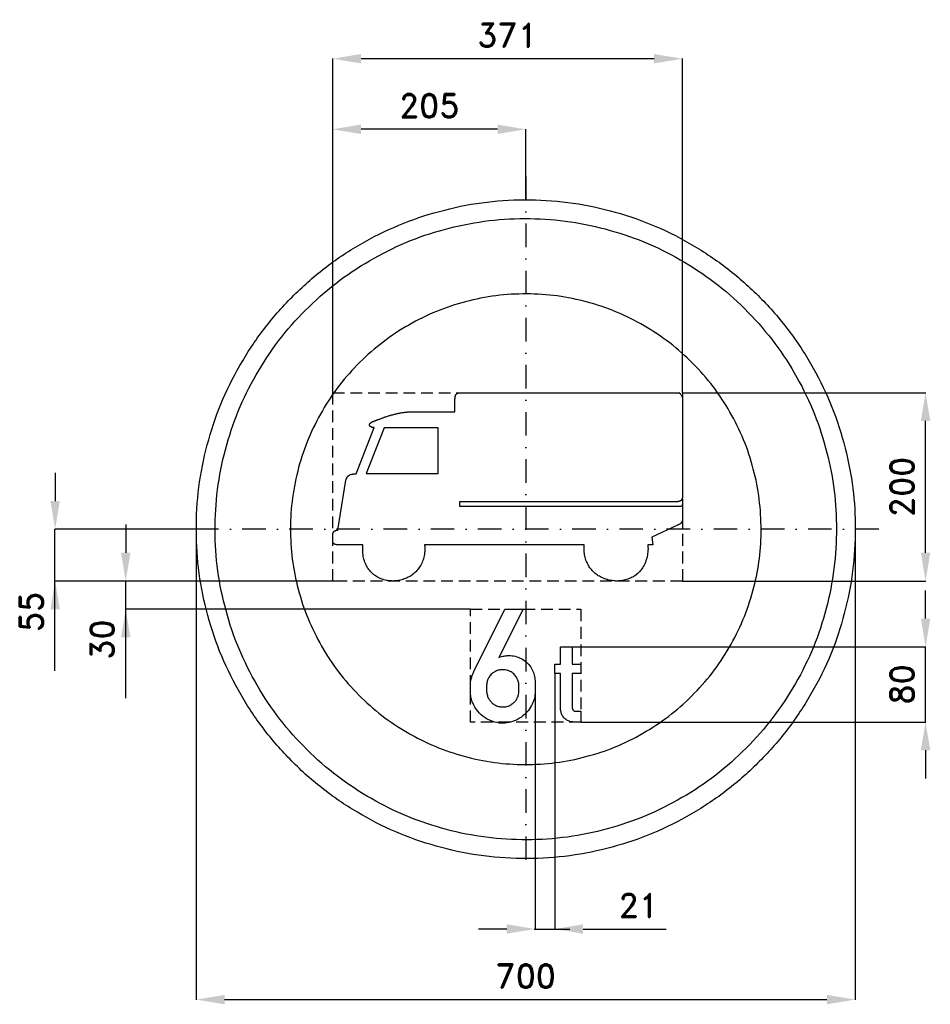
# Model space of a CAD drawing. Header units: millimetres. Extents: x -538 to 430, y -505 to 542.
import ezdxf

# ---------------------------------------------------------------- set-up
doc = ezdxf.new("R2010")
doc.units = ezdxf.units.MM
doc.header["$LTSCALE"] = 5
doc.linetypes.add('ČERCHOVANÁX2', pattern=[2, 1, -0.5, 0, -0.5])
doc.linetypes.add('ČÁRKOVANÁX2', pattern=[1.5, 1, -0.5])
doc.layers.add('Kóty', color=2, linetype='Continuous')
doc.layers.add('Značka', color=7, linetype='Continuous')
doc.styles.get("Standard").update_dxf_attribs({"font": 'romand.shx', "height": 25})
doc.dimstyles.get("Standard").update_dxf_attribs({"dimtxt": 25, "dimasz": 30, "dimexe": 0.18, "dimexo": 0.0625, "dimgap": 12.5, "dimtad": 1, "dimdec": 0, "dimzin": 0, "dimdsep": 46, "dimtxsty": 'Standard', "dimcen": 0.09, "dimadec": 0, "dimazin": 0, "dimtfac": 1, "dimtdec": 0, "dimtofl": 0, "dimtmove": 0, "dimatfit": 3, "dimfxl": 1, "dimtolj": 1, "dimtzin": 0, "dimarcsym": 0})

# ---------------------------------------------------------------- blocks, each defined once
blk = doc.blocks.new('*D1')
at = {"layer": 'Defpoints', "color": 0, "transparency": 16777216}
for p in [(-350, 0), (350, -1), (350, -499.8)]:
    blk.add_point(p, dxfattribs=at)
at = {"layer": 'Kóty', "color": 0, "lineweight": -2, "transparency": 16777216}
for p, q in [((-350, -0.1), (-350, -500)), ((350, -1.1), (350, -500)), ((-320, -499.8), (320, -499.8))]:
    blk.add_line(p, q, dxfattribs=at)
at = {"layer": 'Kóty', "color": 0, "transparency": 16777216}
for points in [[(-320, -494.8), (-320, -504.8), (-350, -499.8)], [(320, -494.8), (320, -504.8), (350, -499.8)]]:
    blk.add_solid(points, dxfattribs=at)
at = {"layer": 'Kóty', "color": 0, "transparency": 16777216, "insert": (0, -474.8), "char_height": 25, "attachment_point": 5}
blk.add_mtext('\\A1;700', dxfattribs=at)
blk = doc.blocks.new('*D3')
at = {"layer": 'Defpoints', "color": 0, "transparency": 16777216}
for p in [(30.9, -153.4), (9.9, -166.7), (30.9, -424.8)]:
    blk.add_point(p, dxfattribs=at)
at = {"layer": 'Kóty', "color": 0, "lineweight": -2, "transparency": 16777216}
for p, q in [((30.9, -153.4), (30.9, -425)), ((9.9, -166.8), (9.9, -425)), ((-20.1, -424.8), (-50.1, -424.8)), ((60.9, -424.8), (149.2, -424.8))]:
    blk.add_line(p, q, dxfattribs=at)
at = {"layer": 'Kóty', "color": 0, "transparency": 16777216}
for points in [[(-20.1, -419.8), (-20.1, -429.8), (9.9, -424.8)], [(60.9, -419.8), (60.9, -429.8), (30.9, -424.8)]]:
    blk.add_solid(points, dxfattribs=at)
at = {"layer": 'Kóty', "color": 0, "transparency": 16777216, "insert": (120.1, -399.8), "char_height": 25, "attachment_point": 5}
blk.add_mtext('\\A1;21', dxfattribs=at)
blk = doc.blocks.new('*D4')
at = {"layer": 'Defpoints', "color": 0, "transparency": 16777216}
for p in [(49.4, -124.9), (424.8, -124.9), (58.6, -204.9)]:
    blk.add_point(p, dxfattribs=at)
at = {"layer": 'Kóty', "color": 0, "lineweight": -2, "transparency": 16777216}
for p, q in [((424.8, -94.9), (424.8, -64.9)), ((49.4, -124.9), (425, -124.9)), ((58.7, -204.9), (425, -204.9)), ((424.8, -234.9), (424.8, -264.9))]:
    blk.add_line(p, q, dxfattribs=at)
at = {"layer": 'Kóty', "color": 0, "transparency": 16777216}
for points in [[(419.8, -94.9), (429.8, -94.9), (424.8, -124.9)], [(419.8, -234.9), (429.8, -234.9), (424.8, -204.9)]]:
    blk.add_solid(points, dxfattribs=at)
at = {"layer": 'Kóty', "color": 0, "transparency": 16777216, "insert": (399.8, -164.9), "char_height": 25, "attachment_point": 5, "rotation": 90}
blk.add_mtext('\\A1;80', dxfattribs=at)
blk = doc.blocks.new('*D5')
at = {"layer": 'Defpoints', "color": 0, "transparency": 16777216}
for p in [(-205, 425.1), (0, 350.1), (-205, 145)]:
    blk.add_point(p, dxfattribs=at)
at = {"layer": 'Kóty', "color": 0, "lineweight": -2, "transparency": 16777216}
for p, q in [((-205, 145.1), (-205, 425.3)), ((-30, 425.1), (-175, 425.1)), ((0, 350.2), (0, 425.3))]:
    blk.add_line(p, q, dxfattribs=at)
at = {"layer": 'Kóty', "color": 0, "transparency": 16777216}
for points in [[(-175, 430.1), (-175, 420.1), (-205, 425.1)], [(-30, 430.1), (-30, 420.1), (0, 425.1)]]:
    blk.add_solid(points, dxfattribs=at)
at = {"layer": 'Kóty', "color": 0, "transparency": 16777216, "insert": (-102.5, 450.1), "char_height": 25, "attachment_point": 5}
blk.add_mtext('\\A1;205', dxfattribs=at)
blk = doc.blocks.new('*D6')
at = {"layer": 'Defpoints', "color": 0, "transparency": 16777216}
for p in [(-205, 500.1), (-205, 145), (166.4, 145)]:
    blk.add_point(p, dxfattribs=at)
at = {"layer": 'Kóty', "color": 0, "lineweight": -2, "transparency": 16777216}
for p, q in [((-205, 145.1), (-205, 500.3)), ((136.4, 500.1), (-175, 500.1)), ((166.4, 145.1), (166.4, 500.3))]:
    blk.add_line(p, q, dxfattribs=at)
at = {"layer": 'Kóty', "color": 0, "transparency": 16777216}
for points in [[(-175, 505.1), (-175, 495.1), (-205, 500.1)], [(136.4, 505.1), (136.4, 495.1), (166.4, 500.1)]]:
    blk.add_solid(points, dxfattribs=at)
at = {"layer": 'Kóty', "color": 0, "transparency": 16777216, "insert": (-19.3, 525.1), "char_height": 25, "attachment_point": 5}
blk.add_mtext('\\A1;371', dxfattribs=at)
blk = doc.blocks.new('*D7')
at = {"layer": 'Defpoints', "color": 0, "transparency": 16777216}
for p in [(166.4, 145.1), (424.8, 145.1), (166.4, -55)]:
    blk.add_point(p, dxfattribs=at)
at = {"layer": 'Kóty', "color": 0, "lineweight": -2, "transparency": 16777216}
for p, q in [((166.5, 145.1), (425, 145.1)), ((424.8, -25), (424.8, 115.1)), ((166.5, -55), (425, -55))]:
    blk.add_line(p, q, dxfattribs=at)
at = {"layer": 'Kóty', "color": 0, "transparency": 16777216}
for points in [[(419.8, 115.1), (429.8, 115.1), (424.8, 145.1)], [(419.8, -25), (429.8, -25), (424.8, -55)]]:
    blk.add_solid(points, dxfattribs=at)
at = {"layer": 'Kóty', "color": 0, "transparency": 16777216, "insert": (399.8, 45), "char_height": 25, "attachment_point": 5, "rotation": 90}
blk.add_mtext('\\A1;200', dxfattribs=at)

msp = doc.modelspace()

# ---------------------------------------------------------------- linework, layer by layer
at = {"layer": 'Kóty'}
for p, q in [((-500, 60), (-500, 30)), ((-350, 0), (-500.2, 0)), ((-425, 5), (-425, -25)), ((-200, -55), (-500.2, -55)), ((-500.2, -150.5), (-500.2, -55)), ((424.8, -94.9), (424.8, -64.9)), ((-58.7, -85), (-425.2, -85)), ((-425, -179.3), (-425, -85)), ((424.8, -234.9), (424.8, -264.9)), ((8.9, -424.8), (46.8, -424.8))]:
    msp.add_line(p, q, dxfattribs=at)
for points in [[(-500.2, -55), (-500.2, 0)], [(-425, -85), (-425, -55)], [(424.8, -204.9), (424.8, -124.9)]]:
    msp.add_lwpolyline(points, dxfattribs=at)
for points in [[(-505, 30), (-495, 30), (-500, 0)], [(-430, -25), (-420, -25), (-425, -55)], [(-505, -85), (-495, -85), (-500, -55)], [(-430, -115), (-420, -115), (-425, -85)]]:
    msp.add_solid(points, dxfattribs=at)
at = {"layer": 'Značka', "color": 6, "linetype": 'ČERCHOVANÁX2', "lineweight": 25, "ltscale": 5}
for p, q in [((0, 375), (0, -375)), ((375, 0), (-375, 0))]:
    msp.add_line(p, q, dxfattribs=at)
at = {"layer": 'Značka', "color": 5}
for points in [[(350, 0.1), (350, -2.2), (350, -4.5, -0.032168), (346.5, -50.1, -0.035723), (336.9, -94.9, -0.036667), (321.9, -138.1, -0.034754), (300.8, -178.8, -0.034039), (275, -216.7, -0.034453), (244.3, -250.6, -0.03456), (209.6, -280.4, -0.034426), (171.1, -305.3, -0.034389), (129.8, -325.1, -0.034418), (86.2, -339.1, -0.034424), (41.2, -347.6, -0.034417), (-4.5, -349.9, -0.034416), (-50.2, -346.4, -0.034417), (-95, -336.7, -0.034417), (-138.2, -321.6, -0.034417), (-178.9, -300.7, -0.034417), (-216.7, -274.9, -0.034417), (-250.7, -244.1, -0.034417), (-280.5, -209.4, -0.034417), (-305.3, -170.9, -0.034417), (-325.2, -129.6, -0.034417), (-339.2, -86, -0.034417), (-347.7, -41, -0.034417), (-349.9, 4.7, -0.034417), (-346.5, 50.4, -0.034417), (-336.8, 95.1, -0.034417), (-321.7, 138.3, -0.034417), (-300.7, 179.1, -0.034417), (-274.9, 216.9, -0.034416), (-244.2, 250.8, -0.034418), (-209.5, 280.7, -0.034417), (-171, 305.5, -0.034415), (-129.7, 325.3, -0.034415), (-86.1, 339.3, -0.034415), (-41.1, 347.8, -0.034416), (4.6, 350.1, -0.034417), (50.3, 346.6, -0.034417), (95.1, 337, -0.034417), (138.3, 321.8, -0.034417), (179, 300.9, -0.034417), (216.8, 275.1, -0.034407), (250.8, 244.3, -0.034414), (280.6, 209.6, -0.034488), (305.4, 171.1, -0.034419), (325.3, 129.9, -0.034077), (339.3, 86.3, -0.03279), (347.6, 43.5, -0.034265), (350, 0.1)], [(62.2, -16.5), (-107.4, -16.5), (-107.4, -16.5), (-107.4, -16.6), (-107.4, -17.1), (-107.3, -17.5), (-107.3, -18), (-107.3, -18.4), (-107.3, -18.8), (-107.3, -19.3), (-107.3, -19.6), (-107.3, -20), (-107.3, -20.3), (-107.2, -20.7), (-107.2, -20.8), (-107.2, -20.9), (-107.3, -21.1), (-107.3, -21.3), (-107.3, -21.8), (-107.3, -22.3), (-107.3, -23.6), (-107.5, -24.8), (-107.7, -26.4), (-107.9, -28.1), (-108.3, -29.7), (-108.7, -31.3), (-109.1, -32.6), (-109.6, -33.8), (-110.2, -35.3), (-110.9, -36.8), (-111.6, -38.2), (-112.4, -39.6), (-113.1, -40.7), (-113.9, -41.8), (-114.7, -42.9), (-115.6, -43.9), (-116.3, -44.7), (-117.1, -45.4), (-118.1, -46.3), (-119.1, -47.2), (-120.3, -48.1), (-121.5, -49), (-122.6, -49.7), (-123.7, -50.4), (-124.8, -51), (-125.9, -51.6), (-126.9, -52), (-127.8, -52.4), (-129, -52.8), (-130.2, -53.3), (-131.7, -53.7), (-133.1, -54.1), (-134.4, -54.4), (-135.6, -54.6, -0.009438), (-136.8, -54.7, -0.009621), (-138.1, -54.9, -0.007996), (-139.1, -54.9, -0.008405), (-140.1, -55, -0.009589), (-141.4, -55, -0.007071), (-142.7, -54.9, -0.008649), (-144.2, -54.9, -0.012036), (-145.7, -54.7, -0.011057), (-146.9, -54.5), (-148.1, -54.3), (-149.3, -54), (-150.6, -53.7), (-151.5, -53.4), (-152.5, -53.1), (-153.6, -52.7), (-154.8, -52.2), (-156.2, -51.5), (-157.5, -50.8), (-158.6, -50.2), (-159.7, -49.5), (-160.7, -48.7), (-161.7, -48), (-162.5, -47.3), (-163.2, -46.6), (-164.1, -45.7), (-165, -44.8), (-165.8, -43.8), (-166.7, -42.7), (-167.3, -41.8), (-168, -40.8), (-168.6, -39.8), (-169.1, -38.9), (-169.5, -38), (-169.9, -37.2), (-170.4, -36.2), (-170.8, -35.1), (-171.4, -33.4), (-171.9, -31.7), (-172.3, -30.3), (-172.6, -28.9), (-172.8, -27.4), (-173, -25.9), (-173.1, -24.8), (-173.2, -23.6), (-173.2, -22.1), (-173.2, -20.6), (-173.2, -20.1), (-173.2, -19.6), (-173.1, -19.2), (-173.1, -18.8), (-173.1, -18.4), (-173.1, -18), (-173.1, -17.7), (-173, -17.4), (-173, -17), (-173, -16.6), (-173, -16.5), (-173, -16.5), (-199, -16.5), (-199, -16.5), (-199, -16.5), (-199.1, -16.5), (-199.1, -16.5), (-199.1, -16.5), (-199.2, -16.5), (-199.2, -16.5), (-199.2, -16.5), (-199.3, -16.5), (-199.3, -16.5), (-199.3, -16.5), (-199.4, -16.5), (-199.7, -16.5), (-200, -16.5), (-200.2, -16.5), (-200.4, -16.5), (-200.7, -16.4), (-200.9, -16.4), (-201.1, -16.4), (-201.2, -16.4), (-201.5, -16.3), (-201.7, -16.3), (-201.9, -16.3), (-202, -16.2), (-202.2, -16.2), (-202.3, -16.2), (-202.4, -16.1), (-202.6, -16.1), (-202.7, -16), (-202.8, -16), (-202.9, -16), (-203, -15.9), (-203.1, -15.8), (-203.2, -15.8), (-203.3, -15.8), (-203.4, -15.7), (-203.5, -15.7), (-203.5, -15.6), (-203.6, -15.6), (-203.6, -15.5), (-203.7, -15.5), (-203.8, -15.4), (-203.8, -15.4), (-203.9, -15.3), (-204, -15.2), (-204.1, -15.2), (-204.1, -15.1), (-204.2, -15.1), (-204.2, -15), (-204.2, -15), (-204.3, -14.9), (-204.3, -14.8), (-204.4, -14.7), (-204.5, -14.7), (-204.5, -14.6), (-204.5, -14.5), (-204.6, -14.4), (-204.6, -14.4), (-204.6, -14.3), (-204.7, -14.2), (-204.7, -14.2), (-204.7, -14.1), (-204.8, -14), (-204.8, -13.9), (-204.8, -13.8), (-204.8, -13.8), (-204.8, -13.7), (-204.9, -13.6), (-204.9, -13.6), (-204.9, -13.5), (-204.9, -13.4), (-204.9, -13.3), (-204.9, -13.2), (-205, -13.1), (-205, -13), (-205, -12.9), (-205, -12.8), (-205, -12.8), (-205, -12.7), (-205, -12.6), (-205, -12.5), (-205, -12.4), (-205, -12.4), (-205, -12.4), (-205, -12.3), (-205, -12.3), (-205, -12.3), (-205, -12.2), (-205, -12.2), (-205, -12.2), (-205, -12.2), (-205, -12.1), (-205, -12.1), (-205, -12), (-205, -11.8), (-205, -11.6), (-205, -11.2), (-205, -10.7), (-205, -10.2), (-205, -9.6), (-205, -9), (-205, -8.4), (-205, -7.9), (-205, -7.5), (-205, -6.9), (-205, -6.3), (-205, -6), (-205, -5.8), (-205, -5.6), (-205, -5.4), (-205, -5.2), (-204.9, -5), (-204.9, -4.8), (-204.9, -4.6), (-204.8, -4.4), (-204.8, -4.2), (-204.8, -4.1), (-204.7, -4), (-204.7, -3.8), (-204.6, -3.7), (-204.6, -3.6), (-204.6, -3.5), (-204.5, -3.4), (-204.5, -3.3), (-204.4, -3.2), (-204.4, -3.1), (-204.3, -3), (-204.2, -2.9), (-204.2, -2.8), (-204.1, -2.7), (-204.1, -2.6), (-204, -2.5), (-204, -2.5), (-203.9, -2.4), (-203.8, -2.3), (-203.7, -2.2), (-203.7, -2.1), (-203.6, -2.1), (-203.5, -2), (-203.4, -1.9), (-203.3, -1.9), (-203.2, -1.8), (-203.1, -1.8), (-203.1, -1.7), (-203, -1.7), (-202.9, -1.6), (-202.8, -1.5), (-202.6, -1.5), (-202.5, -1.4), (-202.4, -1.4), (-202.3, -1.4), (-202.2, -1.3), (-202.1, -1.3), (-202, -1.3), (-201.9, -1.2), (-201.8, -1.2), (-201.7, -1.2), (-201.6, -1.2), (-201.6, -1.1), (-201.5, -1.1), (-201.4, -1.1), (-201.3, -1.1), (-201.3, -1.1), (-201.2, -1.1), (-201.2, -1.1), (-201.1, -1.1), (-200.9, -1), (-200.8, -1), (-200.7, -1), (-200.6, -1), (-200.5, -1), (-200.4, -1), (-200.3, -1), (-200.2, -1), (-200.1, -1, -0.002176), (-200, -1), (-199.9, -1), (-199.9, -1), (-199.8, -1), (-199.8, -1), (-199.8, -1), (-199.7, -1), (-199.7, -1), (-199.7, -1), (-199.6, -1), (-199.6, -1), (-199.6, -1), (-199.6, -1), (-191, 52.2), (-191, 52.2), (-191, 52.2), (-191, 52.2), (-191, 52.2), (-191, 52.3), (-191, 52.3), (-191, 52.4), (-190.9, 52.5), (-190.9, 52.6), (-190.9, 52.7), (-190.9, 52.8), (-190.8, 52.8), (-190.8, 52.9), (-190.8, 53), (-190.8, 53), (-190.8, 53.1), (-190.8, 53.1), (-190.8, 53.1), (-190.7, 53.2), (-190.7, 53.3), (-190.7, 53.5), (-190.5, 53.8), (-190.4, 54.1), (-190.2, 54.5), (-190.1, 54.9), (-189.8, 55.2), (-189.6, 55.6), (-189.4, 55.9), (-189.2, 56.1), (-188.9, 56.4), (-188.6, 56.7), (-188.6, 56.7), (-188.5, 56.8), (-188.5, 56.8), (-188.5, 56.8), (-188.5, 56.8), (-188.5, 56.8), (-188.5, 56.8), (-188.5, 56.8), (-188.5, 56.8), (-188.5, 56.8), (-188.5, 56.8), (-188.5, 56.9), (-188.4, 56.9), (-188.4, 56.9), (-188.3, 56.9), (-188.2, 57), (-188.1, 57.1), (-187.9, 57.3), (-187.4, 57.5), (-186.9, 57.8), (-186.2, 58.1), (-185.4, 58.3), (-184.6, 58.5), (-183.8, 58.7), (-183.2, 58.8), (-182.6, 58.8), (-181.9, 58.9, -0.007138), (-181.3, 58.9), (-181.2, 59), (-181.1, 59), (-181.1, 59), (-181.1, 59), (-181, 59), (-181, 59), (-181, 59), (-180.9, 59), (-180.8, 59), (-180.7, 59), (-180.7, 59), (-180.6, 59), (-180.5, 59), (-180.5, 59), (-180.4, 59), (-180.3, 59), (-180.3, 59), (-180.3, 59), (-161.1, 108.1), (-161.1, 108.1), (-161.1, 108.1), (-161.2, 108.1), (-161.2, 108.1), (-161.3, 108.1), (-161.3, 108.1), (-161.3, 108.1), (-161.4, 108), (-161.4, 108), (-161.5, 108), (-161.5, 108), (-161.5, 108), (-161.8, 108), (-162.1, 108.1), (-162.3, 108.1), (-162.5, 108.1), (-162.7, 108.1), (-162.9, 108.2), (-163.1, 108.2), (-163.3, 108.3), (-163.5, 108.3), (-163.7, 108.4), (-163.8, 108.5), (-164, 108.5), (-164.2, 108.6), (-164.3, 108.7), (-164.5, 108.7), (-164.6, 108.8), (-164.7, 108.9), (-164.8, 108.9), (-164.9, 109), (-165, 109.1), (-165.1, 109.2), (-165.2, 109.3), (-165.3, 109.4), (-165.4, 109.4), (-165.4, 109.5), (-165.5, 109.6), (-165.5, 109.6), (-165.6, 109.7), (-165.6, 109.8), (-165.7, 109.9), (-165.8, 110), (-165.8, 110.1), (-165.8, 110.1), (-165.9, 110.2), (-165.9, 110.3), (-165.9, 110.4), (-166, 110.5), (-166, 110.5), (-166, 110.6), (-166, 110.7), (-166, 110.8), (-166, 111), (-166, 111.1), (-166, 111.1), (-166, 111.2), (-166, 111.3), (-166, 111.4), (-165.9, 111.5), (-165.9, 111.6), (-165.9, 111.7), (-165.8, 111.8), (-165.8, 111.9), (-165.7, 112), (-165.7, 112.1), (-165.6, 112.2), (-165.5, 112.3), (-165.5, 112.4), (-165.4, 112.5), (-165.3, 112.6), (-165.3, 112.6), (-165.1, 112.8), (-165, 112.9), (-164.9, 113), (-164.8, 113.1), (-164.7, 113.2), (-164.6, 113.3), (-164.5, 113.4), (-164.3, 113.4), (-164.2, 113.5), (-164.1, 113.6), (-163.8, 113.8), (-163.5, 114), (-163.3, 114.1), (-163.1, 114.2), (-162.8, 114.4), (-162.6, 114.5), (-162.3, 114.6), (-162.2, 114.6), (-161.9, 114.7), (-161.6, 114.8), (-161.5, 114.9), (-161.5, 114.9), (-161.4, 114.9), (-161.3, 115), (-161.2, 115), (-161.2, 115), (-161.1, 115), (-161, 115), (-161, 115.1), (-160.9, 115.1), (-160.8, 115.1), (-160.8, 115.1), (-160.7, 115.2), (-160.7, 115.2), (-160.6, 115.2), (-160.5, 115.2), (-160.5, 115.2), (-160.5, 115.3), (-160.4, 115.3), (-160.3, 115.3), (-160.2, 115.3), (-160, 115.4), (-159.9, 115.4), (-159.8, 115.5), (-159.7, 115.5), (-159.5, 115.6), (-159.4, 115.6), (-159.3, 115.7), (-159.2, 115.7), (-159.1, 115.8), (-158.6, 115.9), (-158.1, 116.1), (-157.8, 116.3), (-157.4, 116.4), (-157, 116.6), (-156.6, 116.7), (-156.3, 116.8), (-156, 116.9), (-155.6, 117.1), (-155.2, 117.2), (-154.4, 117.5), (-153.6, 117.8), (-152.9, 118.1), (-152.2, 118.3), (-151.6, 118.6), (-150.9, 118.8), (-150.4, 119), (-149.8, 119.2), (-149.2, 119.4), (-148.5, 119.6), (-147.5, 120), (-146.6, 120.3), (-145.8, 120.5), (-145, 120.8), (-144.1, 121), (-143.3, 121.3), (-142.7, 121.5), (-142, 121.6), (-141.2, 121.8), (-140.4, 122.1), (-139.5, 122.3), (-138.7, 122.5), (-138, 122.7), (-137.2, 122.8), (-136.5, 123), (-135.8, 123.1), (-135.2, 123.3), (-134.6, 123.4), (-133.9, 123.5), (-133.1, 123.6), (-132.2, 123.8), (-131.2, 124), (-130.3, 124.1), (-129.5, 124.2), (-128.7, 124.3), (-127.8, 124.5), (-127.2, 124.5), (-126.5, 124.6), (-125.8, 124.7, -0.005172), (-125.1, 124.7), (-125, 124.7), (-124.9, 124.7), (-124.8, 124.7), (-124.8, 124.7), (-124.8, 124.7), (-124.7, 124.7), (-124.6, 124.7), (-124.5, 124.7), (-124.3, 124.8), (-124.2, 124.8), (-124, 124.8), (-123.9, 124.8), (-123.8, 124.8), (-123.7, 124.8), (-123.5, 124.8), (-123.4, 124.8), (-123.4, 124.8), (-123.3, 124.8), (-75.2, 124.8), (-75.2, 138.7), (-75.2, 138.8), (-75.2, 138.8), (-75.2, 138.8), (-75.1, 138.9), (-75.1, 138.9), (-75.1, 139), (-75.1, 139), (-75.1, 139), (-75.1, 139.1), (-75.1, 139.1), (-75.1, 139.2), (-75.1, 139.2), (-75.1, 139.5), (-75.1, 139.8), (-75.1, 140.1), (-75.1, 140.3), (-75, 140.5), (-75, 140.8), (-75, 141), (-74.9, 141.2), (-74.9, 141.4), (-74.8, 141.7), (-74.8, 141.8), (-74.7, 142), (-74.7, 142.1), (-74.6, 142.3), (-74.6, 142.4), (-74.5, 142.5), (-74.5, 142.6), (-74.4, 142.7), (-74.4, 142.9), (-74.3, 143), (-74.2, 143.1), (-74.2, 143.2), (-74.1, 143.3), (-74, 143.4), (-74, 143.5), (-73.9, 143.5), (-73.8, 143.6), (-73.8, 143.7), (-73.7, 143.7), (-73.6, 143.8), (-73.5, 143.9), (-73.4, 144), (-73.4, 144), (-73.3, 144.1), (-73.2, 144.2), (-73.1, 144.2), (-73, 144.3), (-73, 144.3), (-72.9, 144.3), (-72.8, 144.4), (-72.6, 144.5), (-72.5, 144.5), (-72.3, 144.6), (-72.2, 144.6), (-72.1, 144.7), (-72, 144.7), (-71.8, 144.7), (-71.7, 144.7), (-71.6, 144.8), (-71.5, 144.8), (-71.3, 144.8), (-71.2, 144.9), (-71.1, 144.9), (-71, 144.9), (-70.9, 144.9), (-70.8, 144.9), (-70.7, 144.9), (-70.6, 144.9), (-70.5, 144.9), (-70.4, 145), (-70.2, 145), (-70, 145), (-69.8, 145, -0.002918), (-69.6, 145, -0.002528), (-69.5, 145), (-69.3, 145), (-69.1, 145), (-69, 145), (-68.9, 145), (-68.7, 145), (-68.7, 145), (-68.7, 145), (161.5, 145), (161.7, 145), (161.8, 145, -0.050335), (162.6, 144.9, -0.05524), (163.4, 144.6), (164.1, 144.2), (164.6, 143.7), (165.2, 143), (165.6, 142.3), (165.9, 141.5), (166.2, 140.8), (166.3, 140), (166.4, 139.2), (166.4, 139), (166.4, 138.9), (166.4, 138.9), (166.4, 137.3), (166.4, 135.8), (166.4, 132.7), (166.4, 129.5), (166.4, 121.8), (166.4, 114), (166.4, 103.6), (166.4, 93.2), (166.4, 82.8), (166.4, 72.4), (166.4, 64.1), (166.4, 55.7), (166.4, 46.9), (166.4, 38.1), (166.4, 36.5), (166.4, 34.9), (166.4, 34.9), (166.4, 34.9), (166.4, 34.8), (166.4, 34.7), (166.4, 34.6), (166.4, 34.4), (166.4, 34.2), (166.4, 34), (166.4, 33.8), (166.4, 33.5), (166.3, 33.4), (166.3, 33.2), (166.3, 33), (166.2, 32.8), (166.2, 32.6), (166.2, 32.5), (166.1, 32.4), (166.1, 32.2), (166, 32.1), (166, 32), (165.9, 31.9), (165.9, 31.8), (165.9, 31.7), (165.8, 31.6), (165.7, 31.5), (165.7, 31.4), (165.6, 31.3), (165.5, 31.2), (165.4, 31.1), (165.4, 31), (165.3, 30.9), (165.2, 30.8), (165.2, 30.7), (165.1, 30.7), (164.9, 30.6), (164.8, 30.5), (164.7, 30.4), (164.6, 30.3), (164.5, 30.2), (164.4, 30.2), (164.3, 30.1), (164.2, 30.1), (164.1, 30), (164, 30), (163.8, 29.9), (163.6, 29.8), (163.4, 29.8), (163.3, 29.7), (163.1, 29.7), (163, 29.6), (162.8, 29.6), (162.7, 29.6), (162.6, 29.5), (162.4, 29.5), (162.1, 29.4), (161.8, 29.4), (161.5, 29.4), (161.3, 29.3), (161, 29.3), (160.8, 29.3), (160.5, 29.3), (160.3, 29.3, -0.003645), (160.1, 29.3), (159.8, 29.3), (159.7, 29.3), (159.7, 29.3), (159.6, 29.3), (159.6, 29.3), (159.5, 29.3), (159.5, 29.3), (159.4, 29.3), (159.4, 29.3), (159.3, 29.3), (159.3, 29.3), (159.3, 29.3), (159.3, 29.3), (-70.3, 29.3), (-70.3, 24.4), (160.4, 24.4), (162.1, 24.4), (162.1, 24.4), (162.1, 24.4), (162.2, 24.4), (162.4, 24.4), (162.5, 24.4), (162.7, 24.4), (162.8, 24.4, 0.003091), (162.9, 24.4), (163.1, 24.4), (163.2, 24.4), (163.3, 24.4), (163.4, 24.4), (163.6, 24.4), (163.8, 24.4), (163.9, 24.4), (164, 24.5), (164.1, 24.5), (164.2, 24.5), (164.3, 24.5), (164.4, 24.5), (164.6, 24.6), (164.7, 24.6), (164.8, 24.7), (164.9, 24.7), (165, 24.7), (165.2, 24.8), (165.2, 24.8), (165.3, 24.9), (165.4, 24.9), (165.5, 25), (165.6, 25), (165.7, 25.1), (165.8, 25.1), (165.8, 25.2), (165.9, 25.3), (166, 25.3), (166, 25.4), (166.1, 25.5), (166.2, 25.5), (166.2, 25.6), (166.3, 25.6), (166.3, 25.7), (166.3, 25.7), (166.3, 25.8), (166.4, 25.8), (166.4, 25.8), (166.4, 25.8), (166.4, 25.8), (166.4, 25.8), (166.4, 25.9), (166.4, 25.9), (166.4, 25.9), (166.4, 10.3), (166.4, 10.3), (166.4, 10.2), (166.4, 10.2), (166.4, 10.2), (166.4, 10.1), (166.4, 10.1), (166.4, 10.1), (166.4, 10.1), (166.4, 10), (166.4, 10), (166.4, 10), (166.4, 9.9), (166.4, 9.9), (166.4, 9.8), (166.4, 9.7), (166.4, 9.6), (166.4, 9.4), (166.3, 9.3), (166.3, 9.1), (166.3, 8.9), (166.2, 8.8), (166.2, 8.7), (166.2, 8.5), (166.1, 8.4), (166, 8.2), (166, 8), (165.9, 7.9), (165.8, 7.8), (165.8, 7.7), (165.7, 7.5), (165.7, 7.4), (165.6, 7.3), (165.5, 7.2), (165.4, 7.1), (165.3, 7), (165.2, 6.8), (165.1, 6.7), (165, 6.6), (164.9, 6.5), (164.8, 6.4), (164.7, 6.3), (164.6, 6.2), (164.4, 6.1), (164.3, 6), (164.2, 5.9), (164, 5.8), (163.9, 5.7), (163.8, 5.6), (163.7, 5.5), (163.5, 5.4), (163.4, 5.4), (163.3, 5.3), (163.2, 5.2), (163.1, 5.2), (162.9, 5.1), (162.7, 5), (162.5, 4.9), (162.4, 4.8), (162.2, 4.7), (162.1, 4.7), (162, 4.6), (161.8, 4.6), (161.7, 4.5), (161.6, 4.4), (161.5, 4.4), (161.5, 4.4), (161.5, 4.4), (161.5, 4.4), (161.5, 4.4), (161.5, 4.4), (161.4, 4.4), (161.4, 4.4), (161.4, 4.4), (161.4, 4.3), (161.3, 4.3), (161.3, 4.3), (161.3, 4.3), (161.3, 4.3), (134.1, -8.5), (135.1, -16.5), (129.8, -16.5), (129.8, -16.6), (129.8, -16.6), (129.8, -17.1), (129.8, -17.7), (129.8, -18.2), (129.8, -18.7), (129.8, -19.2), (129.9, -19.8), (129.9, -20.2), (129.9, -20.6), (129.9, -21), (129.9, -21.4), (129.9, -21.5), (129.8, -21.6), (129.8, -21.8), (129.8, -22.1), (129.8, -22.6), (129.8, -23.1), (129.7, -24.4), (129.5, -25.7), (129.3, -27.4), (129, -29.1), (128.6, -30.8), (128.1, -32.4), (127.7, -33.7), (127.2, -35), (126.5, -36.6), (125.7, -38.1), (124.9, -39.6), (124.1, -40.9), (123.4, -42), (122.6, -43.1), (121.7, -44.1), (120.8, -45.1), (120, -45.9), (119.3, -46.6), (118.2, -47.5), (117.2, -48.3), (116, -49.3), (114.7, -50.1), (113.6, -50.8), (112.5, -51.4), (111.3, -51.9), (110.2, -52.4), (109.2, -52.8), (108.3, -53.1), (107.1, -53.5), (105.8, -53.8), (104.3, -54.2), (102.8, -54.5), (101.6, -54.7, -0.009906), (100.3, -54.8, -0.009419), (99, -54.9, -0.009549), (97.8, -55, -0.007817), (96.8, -55, -0.008153), (95.7, -55, -0.009248), (94.5, -54.9), (93.2, -54.8), (91.7, -54.6, -0.011423), (90.2, -54.4), (88.9, -54.2), (87.7, -53.9), (86.4, -53.5), (85.2, -53.1), (84.2, -52.8), (83.3, -52.4), (82.1, -51.9), (80.9, -51.4), (79.5, -50.7), (78.2, -49.9), (77.1, -49.3), (76, -48.5), (74.9, -47.8), (73.9, -47), (73.2, -46.3), (72.4, -45.6), (71.5, -44.7), (70.6, -43.7), (69.7, -42.7), (68.8, -41.7), (68.2, -40.8), (67.5, -39.9), (66.9, -38.9), (66.4, -37.9), (65.9, -37.1), (65.5, -36.3), (65.1, -35.3), (64.6, -34.3), (64, -32.7), (63.5, -31.1), (63.1, -29.8), (62.8, -28.4), (62.5, -27.1), (62.3, -25.7), (62.2, -24.6), (62.1, -23.5), (62, -22.1), (62, -20.7), (62, -20.2), (62, -19.7), (62, -19.3), (62.1, -18.9), (62.1, -18.4), (62.1, -18), (62.1, -17.7), (62.1, -17.3), (62.2, -17), (62.2, -16.6), (62.2, -16.5), (62.2, -16.5)], [(-2.8, -84.9), (-28.6, -136.2), (-27.1, -135.7), (-25.6, -135.3, -0.039137), (-20.9, -134.4, -0.045941), (-16.2, -134.2, -0.066126), (-9.6, -135.4, -0.062057), (-3.5, -138.2, -0.06446), (2, -142.4, -0.067457), (6.2, -148, -0.06065), (8.7, -153.6, -0.062941), (9.8, -159.6), (9.9, -160.2), (9.9, -160.9), (9.9, -172.5), (9.9, -173.3), (9.9, -174.2, -0.057575), (8.8, -180.9, -0.056122), (6.2, -187.3, -0.065558), (1.6, -194.1, -0.061132), (-4.6, -199.5, -0.069334), (-12.9, -204, -0.074501), (-22.2, -205.9, -0.086606), (-33.2, -204.9, -0.085335), (-43.2, -200.3, -0.080117), (-51, -193.4, -0.076169), (-56.3, -184.5, -0.044517), (-58, -179.3, -0.05499), (-58.7, -173.9), (-58.7, -173.2), (-58.7, -172.5), (-58.7, -164.5), (-58.7, -163.8), (-58.6, -163.2), (-58.2, -160.4), (-57.7, -157.8), (-56.9, -155.3), (-56, -152.9), (-55.6, -152.1), (-55.2, -151.3), (-22.2, -84.9), (-2.8, -84.9)], [(58.6, -204.9), (50.9, -204.9), (50.3, -204.9), (49.7, -204.8, -0.063545), (46.1, -204, -0.071657), (42.9, -202.3, -0.079337), (40, -199.6, -0.071793), (38, -196.1), (37.5, -194.4), (37.2, -192.7), (37.1, -192.3), (37.1, -191.8), (37.1, -153.4), (30.9, -153.4), (30.9, -143.3), (37.1, -143.3), (37.1, -124.9), (49.4, -124.9), (49.4, -143.3), (58.7, -143.3), (58.7, -153.4), (49.4, -153.4), (49.4, -189.3), (49.4, -189.6), (49.4, -189.8), (49.7, -190.8), (50.2, -191.8, 0.102057), (51.2, -192.8, 0.119756), (52.5, -193.3), (52.7, -193.3), (53, -193.4), (58.6, -193.4), (58.6, -204.9)], [(-41.6, -165.4), (-41.6, -172.6), (-41.5, -173.1), (-41.4, -173.6, 0.046128), (-40.5, -177.7, 0.065956), (-38.6, -181.3, 0.065614), (-36.2, -184.2, 0.058896), (-33.2, -186.5, 0.067211), (-29.1, -188.2, 0.06936), (-24.7, -188.8, 0.072186), (-20, -188.3, 0.068705), (-15.6, -186.4, 0.044856), (-13.2, -184.7, 0.047752), (-11.1, -182.7, 0.063441), (-9, -179.4, 0.065643), (-7.7, -175.6), (-7.4, -174.1), (-7.3, -172.5), (-7.3, -165.5), (-7.3, -164.7), (-7.4, -163.8, 0.051269), (-8.3, -160.5, 0.055517), (-9.8, -157.3, 0.075018), (-12.7, -153.7, 0.072351), (-16.6, -151.1, 0.044075), (-19.2, -150, 0.043724), (-22, -149.4, 0.018554), (-23.2, -149.2, 0.017932), (-24.4, -149.2, 0.057594), (-28.3, -149.6, 0.060853), (-32.1, -151, 0.069268), (-35.8, -153.4, 0.070567), (-38.7, -156.7, 0.064045), (-40.5, -160.3, 0.060766), (-41.5, -164.3), (-41.5, -164.8), (-41.6, -165.4)]]:
    msp.add_lwpolyline(points, format="xyb", dxfattribs=at)
at = {"layer": 'Značka', "color": 1}
for points in [[(330, 0.1), (330, -2), (330, -4.2, -0.032166), (326.7, -47.2, -0.035722), (317.7, -89.5, -0.036665), (303.5, -130.2, -0.034754), (283.7, -168.6, -0.034039), (259.3, -204.3, -0.034453), (230.3, -236.3, -0.03456), (197.6, -264.4, -0.034426), (161.3, -287.8, -0.034389), (122.4, -306.5, -0.034418), (81.3, -319.7, -0.034424), (38.9, -327.7, -0.034417), (-4.3, -329.9, -0.034416), (-47.3, -326.6, -0.034417), (-89.5, -317.5, -0.034417), (-130.3, -303.2, -0.034416), (-168.7, -283.5, -0.034417), (-204.3, -259.1, -0.034417), (-236.3, -230.2, -0.034417), (-264.5, -197.4, -0.034417), (-287.9, -161.1, -0.034417), (-306.6, -122.2, -0.034417), (-319.8, -81.1, -0.034417), (-327.8, -38.7, -0.034417), (-329.9, 4.4, -0.034417), (-326.7, 47.5, -0.034417), (-317.6, 89.7, -0.034417), (-303.3, 130.4, -0.034416), (-283.6, 168.8, -0.034417), (-259.2, 204.5, -0.034418), (-230.2, 236.5, -0.034417), (-197.5, 264.6, -0.034415), (-161.2, 288, -0.034416), (-122.3, 306.8, -0.034417), (-81.2, 320, -0.034418), (-38.8, 328, -0.034417), (4.4, 330.1, -0.034417), (47.4, 326.8, -0.034417), (89.6, 317.7, -0.034415), (130.4, 303.5, -0.034416), (168.8, 283.7, -0.034418), (204.4, 259.4, -0.034406), (236.4, 230.4, -0.034413), (264.6, 197.6, -0.034487), (288, 161.4, -0.034418), (306.7, 122.5, -0.034077), (319.9, 81.3, -0.032792), (327.7, 41, -0.034265), (330, 0.1)], [(250, 0.1), (250, 1.8), (250, 3.4, 0.032169), (247.5, 36, 0.035722), (240.7, 68, 0.036667), (229.9, 98.9, 0.034753), (214.9, 127.9, 0.03404), (196.5, 155, 0.034453), (174.5, 179.2, 0.034563), (149.7, 200.5, 0.034428), (122.2, 218.2, 0.03439), (92.7, 232.4, 0.034416), (61.6, 242.4, 0.034424), (29.4, 248.5, 0.034418), (-3.2, 250.1, 0.034416), (-35.8, 247.6, 0.034415), (-67.8, 240.7, 0.034415), (-98.7, 229.9, 0.034416), (-127.8, 215, 0.034418), (-154.8, 196.5, 0.034417), (-179, 174.6, 0.034415), (-200.4, 149.8, 0.034417), (-218.1, 122.3, 0.034416), (-232.3, 92.8, 0.034416), (-242.3, 61.7, 0.034417), (-248.3, 29.5, 0.034417), (-249.9, -3.2, 0.034417), (-247.5, -35.8, 0.034417), (-240.6, -67.7, 0.034417), (-229.7, -98.6, 0.034417), (-214.8, -127.7, 0.034416), (-196.4, -154.7, 0.034416), (-174.4, -179, 0.034417), (-149.6, -200.3, 0.034417), (-122.1, -218, 0.034417), (-92.6, -232.2, 0.034417), (-61.5, -242.2, 0.034416), (-29.3, -248.3, 0.034416), (3.3, -249.9, 0.034417), (35.9, -247.4, 0.034418), (67.9, -240.5, 0.034416), (98.8, -229.7, 0.034417), (127.9, -214.7, 0.034417), (154.9, -196.3, 0.034405), (179.1, -174.3, 0.034415), (200.5, -149.5, 0.034488), (218.2, -122, 0.034417), (232.3, -92.6, 0.034078), (242.4, -61.4, 0.032788), (248.3, -30.9, 0.034264), (250, 0.1)]]:
    msp.add_lwpolyline(points, format="xyb", dxfattribs=at)
at = {"layer": 'Značka', "color": 6, "linetype": 'ČÁRKOVANÁX2', "ltscale": 2.5}
for points in [[(-205, -55), (-205, 145), (166.4, 145), (166.4, -55), (-205, -55)], [(-58.7, -205), (-58.7, -85), (58.7, -85), (58.7, -205), (-58.7, -205)]]:
    msp.add_lwpolyline(points, dxfattribs=at)
at = {"layer": 'Značka', "color": 5}
msp.add_lwpolyline([(-169.5, 59.3), (-93.2, 59.3), (-93.2, 107.8), (-150.5, 107.8), (-169.5, 59.3)], dxfattribs=at)

# ---------------------------------------------------------------- texts
at = {"layer": 'Kóty', "char_height": 25, "attachment_point": 5, "rotation": 90}
for s, insert in [('\\A1;55', (-525.2, -87.7)), ('\\A1;30', (-450, -117.1))]:
    msp.add_mtext(s, dxfattribs=dict(at, insert=insert))

# ---------------------------------------------------------------- dimensions: what is measured, and where the dimension line sits
at = {"layer": 'Kóty'}
for base, p1, p2, picture, middle in [((-205, 500.1), (166.4, 145), (-205, 145), '*D6', (-19.3, 525.1)), ((-205, 425.1), (0, 350.1), (-205, 145), '*D5', (-102.5, 450.1)), ((350, -499.8), (-350, 0), (350, -1), '*D1', (0, -474.8)), ((30.9, -424.8), (9.9, -166.7), (30.9, -153.4), '*D3', (120.1, -399.8))]:
    dim = msp.add_linear_dim(base=base, p1=p1, p2=p2, dimstyle='Standard', dxfattribs=at)
    dim.commit()
    dim.dimension.update_dxf_attribs({"geometry": picture, "text_midpoint": middle})
for base, p1, p2, picture, middle in [((424.8, 145.1), (166.4, -55), (166.4, 145.1), '*D7', (399.8, 45)), ((424.8, -124.9), (58.6, -204.9), (49.4, -124.9), '*D4', (399.8, -164.9))]:
    dim = msp.add_linear_dim(base=base, p1=p1, p2=p2, angle=90, dimstyle='Standard', dxfattribs=at)
    dim.commit()
    dim.dimension.update_dxf_attribs({"geometry": picture, "text_midpoint": middle})

doc.saveas('drawing.dxf')
